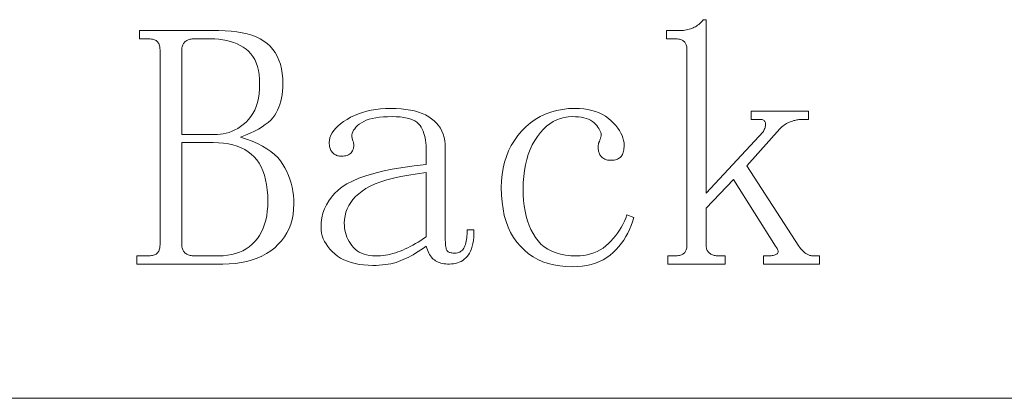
# Model space of a CAD drawing. Extents: x 1 to 297, y 1 to 210.
# Tile 57 of 171: x 132.44 to 138.62, y 40.34 to 42.72. Entities that reach past the tile are written whole.
import ezdxf

# ---------------------------------------------------------------- set-up
doc = ezdxf.new("R2010")
doc.units = 0

msp = doc.modelspace()

# ---------------------------------------------------------------- linework, layer by layer
at = {"color": 7, "lineweight": 13}
msp.add_line((1.3055, 40.342), (219.3213, 40.342), dxfattribs=at)
for points in [[(137.0067, 41.802), (137.3324, 41.2963), (137.3375, 41.2896), (137.3425, 41.2834), (137.3475, 41.2776), (137.3523, 41.2723), (137.3571, 41.2674), (137.3617, 41.2629), (137.3663, 41.2588), (137.3708, 41.2551), (137.3752, 41.2519), (137.3796, 41.2491), (137.3839, 41.2467), (137.3883, 41.2445), (137.3928, 41.2426), (137.3974, 41.2409), (137.4021, 41.2395), (137.4068, 41.2383), (137.4117, 41.2374), (137.4166, 41.2368), (137.4216, 41.2364), (137.4267, 41.2363), (137.461, 41.2363), (137.461, 41.1849), (137.1096, 41.1849), (137.1096, 41.2363), (137.1353, 41.2363), (137.1436, 41.2364), (137.1514, 41.2368), (137.1587, 41.2374), (137.1655, 41.2383), (137.1717, 41.2395), (137.1774, 41.2409), (137.1827, 41.2426), (137.1874, 41.2445), (137.1916, 41.2467), (137.1953, 41.2491), (137.1983, 41.2519), (137.2004, 41.2551), (137.2017, 41.2588), (137.2021, 41.2629), (137.2017, 41.2674), (137.2004, 41.2723), (137.1983, 41.2776), (137.1953, 41.2834), (137.1914, 41.2896), (137.1867, 41.2963), (136.921, 41.7163), (136.7496, 41.5363), (136.7496, 41.3049), (136.7498, 41.2982), (136.7504, 41.2918), (136.7515, 41.2858), (136.753, 41.2802), (136.7549, 41.2749), (136.7573, 41.2699), (136.7601, 41.2653), (136.7633, 41.261), (136.7669, 41.257), (136.771, 41.2534), (136.7754, 41.2502), (136.7801, 41.2473), (136.785, 41.2447), (136.7902, 41.2425), (136.7956, 41.2406), (136.8013, 41.239), (136.8073, 41.2378), (136.8135, 41.237), (136.82, 41.2365), (136.8267, 41.2363), (136.8696, 41.2363), (136.8696, 41.1849), (136.5096, 41.1849), (136.5096, 41.2363), (136.5524, 41.2363), (136.5607, 41.2365), (136.5685, 41.237), (136.5758, 41.2378), (136.5826, 41.239), (136.5889, 41.2406), (136.5946, 41.2425), (136.5998, 41.2447), (136.6045, 41.2473), (136.6087, 41.2502), (136.6124, 41.2534), (136.6157, 41.257), (136.6186, 41.261), (136.6212, 41.2653), (136.6234, 41.2699), (136.6253, 41.2749), (136.6268, 41.2802), (136.628, 41.2858), (136.6289, 41.2918), (136.6294, 41.2982), (136.6296, 41.3049), (136.6296, 42.5306), (136.6294, 42.5373), (136.6289, 42.5436), (136.628, 42.5496), (136.6268, 42.5553), (136.6253, 42.5606), (136.6234, 42.5655), (136.6212, 42.5702), (136.6186, 42.5745), (136.6157, 42.5784), (136.6124, 42.582), (136.6087, 42.5853), (136.6045, 42.5882), (136.5998, 42.5907), (136.5946, 42.593), (136.5889, 42.5949), (136.5826, 42.5964), (136.5758, 42.5976), (136.5685, 42.5985), (136.5607, 42.599), (136.5524, 42.5991), (136.501, 42.5991), (136.501, 42.6506), (136.5781, 42.6506), (136.5883, 42.6507), (136.5982, 42.6513), (136.6078, 42.6521), (136.6172, 42.6533), (136.6263, 42.6549), (136.6352, 42.6567), (136.6438, 42.659), (136.6522, 42.6615), (136.6603, 42.6645), (136.6681, 42.6677), (136.6757, 42.6713), (136.683, 42.6753), (136.6901, 42.6795), (136.6969, 42.6842), (136.7035, 42.6891), (136.7098, 42.6945), (136.7158, 42.7001), (136.7216, 42.7061), (136.7271, 42.7125), (136.7324, 42.7191), (136.7496, 42.7191), (136.7496, 41.6306), (137.1096, 42.0163), (137.1128, 42.023), (137.1156, 42.0295), (137.1179, 42.0357), (137.1198, 42.0417), (137.1214, 42.0474), (137.1224, 42.0528), (137.1231, 42.058), (137.1233, 42.0629), (137.1231, 42.0676), (137.1224, 42.072), (137.1213, 42.0761), (137.1195, 42.0797), (137.1171, 42.0829), (137.1142, 42.0857), (137.1106, 42.0881), (137.1065, 42.09), (137.1017, 42.0915), (137.0964, 42.0926), (137.0904, 42.0932), (137.0838, 42.0934), (137.0324, 42.0934), (137.0324, 42.1449), (137.3924, 42.1449), (137.3924, 42.0934), (137.3496, 42.0934), (137.3443, 42.0933), (137.3388, 42.0929), (137.333, 42.0923), (137.3269, 42.0914), (137.3206, 42.0902), (137.3141, 42.0888), (137.3073, 42.0871), (137.3002, 42.0852), (137.2929, 42.083), (137.2853, 42.0806), (137.2776, 42.0778), (137.27, 42.0746), (137.2625, 42.0709), (137.2551, 42.0669), (137.2478, 42.0624), (137.2405, 42.0574), (137.2334, 42.0521), (137.2263, 42.0463), (137.2193, 42.0401), (137.2124, 42.0334)], [(133.1753, 41.1849), (133.1753, 41.2363), (133.2439, 41.2363), (133.2522, 41.2365), (133.26, 41.237), (133.2672, 41.2378), (133.274, 41.239), (133.2803, 41.2406), (133.286, 41.2425), (133.2912, 41.2447), (133.296, 41.2473), (133.3002, 41.2502), (133.3038, 41.2534), (133.3071, 41.257), (133.31, 41.261), (133.3126, 41.2653), (133.3148, 41.2699), (133.3167, 41.2749), (133.3183, 41.2802), (133.3194, 41.2858), (133.3203, 41.2918), (133.3208, 41.2982), (133.321, 41.3049), (133.321, 42.5306), (133.3208, 42.5373), (133.3203, 42.5436), (133.3194, 42.5496), (133.3183, 42.5553), (133.3167, 42.5606), (133.3148, 42.5655), (133.3126, 42.5702), (133.31, 42.5745), (133.3071, 42.5784), (133.3038, 42.582), (133.3002, 42.5853), (133.296, 42.5882), (133.2912, 42.5907), (133.286, 42.593), (133.2803, 42.5949), (133.274, 42.5964), (133.2672, 42.5976), (133.26, 42.5985), (133.2522, 42.599), (133.2439, 42.5991), (133.1924, 42.5991), (133.1924, 42.6506), (133.6896, 42.6506), (133.7296, 42.6498), (133.7676, 42.6473), (133.8033, 42.6432), (133.837, 42.6375), (133.8685, 42.6302), (133.8978, 42.6213), (133.9251, 42.6107), (133.9501, 42.5985), (133.9731, 42.5846), (133.9939, 42.5691), (134.0126, 42.552), (134.0293, 42.533), (134.0441, 42.5122), (134.0569, 42.4896), (134.0678, 42.4652), (134.0766, 42.439), (134.0835, 42.411), (134.0885, 42.3813), (134.0914, 42.3497), (134.0924, 42.3163), (134.0919, 42.2927), (134.0904, 42.27), (134.0878, 42.2481), (134.0842, 42.2271), (134.0796, 42.207), (134.0739, 42.1877), (134.0672, 42.1693), (134.0595, 42.1517), (134.0508, 42.135), (134.041, 42.1191), (134.0296, 42.1039), (134.016, 42.089), (134.0001, 42.0744), (133.982, 42.0602), (133.9617, 42.0463), (133.9392, 42.0327), (133.9144, 42.0195), (133.8874, 42.0067), (133.8582, 41.9942), (133.8267, 41.982), (133.8649, 41.9695), (133.9004, 41.9559), (133.9334, 41.9414), (133.9639, 41.9258), (133.9917, 41.9091), (134.017, 41.8915), (134.0397, 41.8728), (134.0598, 41.8531), (134.0774, 41.8323), (134.0924, 41.8106), (134.1055, 41.788), (134.1171, 41.765), (134.1274, 41.7414), (134.1363, 41.7173), (134.1438, 41.6927), (134.15, 41.6676), (134.1548, 41.642), (134.1582, 41.6158), (134.1603, 41.5892), (134.161, 41.562), (134.1598, 41.5284), (134.1562, 41.4962), (134.1502, 41.4653), (134.1418, 41.4358), (134.131, 41.4077), (134.1178, 41.381), (134.1022, 41.3556), (134.0842, 41.3316), (134.0638, 41.309), (134.041, 41.2877), (134.0161, 41.2682), (133.9896, 41.2507), (133.9613, 41.2353), (133.9313, 41.2219), (133.8996, 41.2106), (133.8661, 41.2013), (133.831, 41.1941), (133.7941, 41.189), (133.7556, 41.1859), (133.7153, 41.1849)], [(133.9467, 42.3163), (133.9458, 42.3462), (133.9433, 42.3744), (133.939, 42.4008), (133.933, 42.4253), (133.9253, 42.4481), (133.9158, 42.469), (133.9047, 42.4882), (133.8918, 42.5055), (133.8773, 42.5211), (133.861, 42.5349), (133.8433, 42.5471), (133.8246, 42.558), (133.8049, 42.5676), (133.7842, 42.576), (133.7624, 42.5831), (133.7396, 42.5889), (133.7158, 42.5934), (133.6909, 42.5966), (133.6651, 42.5985), (133.6381, 42.5991), (133.5353, 42.5991), (133.5285, 42.599), (133.5221, 42.5985), (133.5159, 42.5976), (133.5099, 42.5964), (133.5042, 42.5949), (133.4988, 42.593), (133.4936, 42.5907), (133.4886, 42.5882), (133.484, 42.5853), (133.4796, 42.582), (133.4755, 42.5784), (133.4718, 42.5745), (133.4686, 42.5702), (133.4659, 42.5655), (133.4635, 42.5606), (133.4616, 42.5553), (133.4601, 42.5496), (133.459, 42.5436), (133.4583, 42.5373), (133.4581, 42.5306), (133.4581, 41.9991), (133.681, 41.9991), (133.6998, 41.9999), (133.7184, 42.0022), (133.7368, 42.0061), (133.7551, 42.0115), (133.7731, 42.0184), (133.791, 42.0269), (133.8088, 42.0369), (133.8264, 42.0485), (133.8438, 42.0616), (133.861, 42.0763), (133.8773, 42.0926), (133.8918, 42.1106), (133.9047, 42.1303), (133.9158, 42.1517), (133.9253, 42.1749), (133.933, 42.1997), (133.939, 42.2263), (133.9433, 42.2546), (133.9458, 42.2846)], [(134.6581, 41.1763), (134.628, 41.177), (134.5992, 41.1792), (134.5717, 41.1828), (134.5457, 41.1879), (134.521, 41.1945), (134.4977, 41.2025), (134.4757, 41.212), (134.4552, 41.2229), (134.436, 41.2353), (134.4181, 41.2491), (134.4019, 41.2639), (134.3873, 41.2791), (134.3744, 41.2948), (134.3633, 41.3109), (134.3539, 41.3274), (134.3461, 41.3443), (134.3401, 41.3616), (134.3358, 41.3794), (134.3333, 41.3976), (134.3324, 41.4163), (134.3338, 41.4466), (134.3377, 41.4758), (134.3444, 41.5038), (134.3537, 41.5308), (134.3656, 41.5566), (134.3802, 41.5814), (134.3975, 41.605), (134.4174, 41.6275), (134.44, 41.6489), (134.4653, 41.6691), (134.4945, 41.6883), (134.5289, 41.7063), (134.5685, 41.7233), (134.6134, 41.7391), (134.6635, 41.7538), (134.7188, 41.7674), (134.7794, 41.7798), (134.8452, 41.7912), (134.9162, 41.8014), (134.9924, 41.8106), (134.9924, 41.9134), (134.992, 41.9303), (134.9909, 41.9465), (134.989, 41.9622), (134.9863, 41.9772), (134.9828, 41.9916), (134.9785, 42.0055), (134.9735, 42.0187), (134.9677, 42.0314), (134.9612, 42.0434), (134.9538, 42.0549), (134.9451, 42.0654), (134.9345, 42.0749), (134.9218, 42.0833), (134.9072, 42.0905), (134.8906, 42.0966), (134.8721, 42.1017), (134.8515, 42.1056), (134.8291, 42.1083), (134.8046, 42.11), (134.7781, 42.1106), (134.7498, 42.1101), (134.7233, 42.1087), (134.6984, 42.1063), (134.6753, 42.103), (134.6539, 42.0988), (134.6341, 42.0936), (134.6161, 42.0875), (134.5999, 42.0804), (134.5853, 42.0724), (134.5724, 42.0634), (134.5612, 42.054), (134.5515, 42.0444), (134.5434, 42.0348), (134.5368, 42.025), (134.5317, 42.0152), (134.5282, 42.0053), (134.5262, 41.9953), (134.5258, 41.9853), (134.5269, 41.9751), (134.5296, 41.9649), (134.5327, 41.958), (134.535, 41.9511), (134.5368, 41.9443), (134.5378, 41.9374), (134.5381, 41.9306), (134.5378, 41.9237), (134.5368, 41.9169), (134.535, 41.91), (134.5327, 41.9031), (134.5296, 41.8963), (134.5258, 41.8898), (134.5213, 41.8839), (134.5162, 41.8788), (134.5104, 41.8743), (134.5038, 41.8706), (134.4966, 41.8675), (134.4888, 41.8651), (134.4802, 41.8634), (134.4709, 41.8623), (134.461, 41.862), (134.4543, 41.8622), (134.4478, 41.8629), (134.4416, 41.8639), (134.4356, 41.8654), (134.4299, 41.8674), (134.4245, 41.8697), (134.4193, 41.8725), (134.4144, 41.8757), (134.4097, 41.8794), (134.4053, 41.8834), (134.4012, 41.8879), (134.3976, 41.8929), (134.3943, 41.8982), (134.3916, 41.904), (134.3892, 41.9102), (134.3873, 41.9169), (134.3858, 41.9239), (134.3847, 41.9314), (134.3841, 41.9394), (134.3839, 41.9477), (134.385, 41.9631), (134.3883, 41.9782), (134.3939, 41.9932), (134.4017, 42.0081), (134.4117, 42.0227), (134.424, 42.0372), (134.4384, 42.0515), (134.4552, 42.0657), (134.4741, 42.0796), (134.4953, 42.0934), (134.5181, 42.1065), (134.5419, 42.1181), (134.5668, 42.1284), (134.5927, 42.1373), (134.6196, 42.1449), (134.6475, 42.151), (134.6765, 42.1558), (134.7065, 42.1593), (134.7375, 42.1613), (134.7696, 42.162), (134.803, 42.1614), (134.8347, 42.1594), (134.8647, 42.1562), (134.893, 42.1517), (134.9196, 42.1459), (134.9444, 42.1389), (134.9676, 42.1305), (134.989, 42.1209), (135.0087, 42.1099), (135.0267, 42.0977), (135.043, 42.0843), (135.0576, 42.0698), (135.0704, 42.0541), (135.0816, 42.0374), (135.091, 42.0195), (135.0987, 42.0005), (135.1047, 41.9804), (135.109, 41.9592), (135.1116, 41.9369), (135.1124, 41.9134), (135.1124, 41.3477), (135.1125, 41.3346), (135.1129, 41.3225), (135.1136, 41.3116), (135.1145, 41.3018), (135.1156, 41.2931), (135.1171, 41.2855), (135.1187, 41.279), (135.1207, 41.2737), (135.1228, 41.2694), (135.1253, 41.2663), (135.1281, 41.2638), (135.1313, 41.2617), (135.1349, 41.2597), (135.139, 41.2581), (135.1435, 41.2566), (135.1484, 41.2555), (135.1538, 41.2546), (135.1596, 41.2539), (135.1658, 41.2536), (135.1724, 41.2534), (135.1807, 41.2538), (135.1885, 41.255), (135.1958, 41.2569), (135.2026, 41.2596), (135.2088, 41.2631), (135.2146, 41.2673), (135.2198, 41.2723), (135.2245, 41.2781), (135.2287, 41.2847), (135.2324, 41.292), (135.2357, 41.3), (135.2386, 41.3086), (135.2412, 41.3178), (135.2434, 41.3277), (135.2453, 41.3381), (135.2468, 41.3491), (135.248, 41.3607), (135.2489, 41.3729), (135.2494, 41.3857), (135.2496, 41.3991), (135.2924, 41.3991), (135.292, 41.3759), (135.2907, 41.3541), (135.2886, 41.3337), (135.2856, 41.3148), (135.2817, 41.2974), (135.277, 41.2814), (135.2714, 41.2668), (135.265, 41.2538), (135.2577, 41.2422), (135.2496, 41.232), (135.2407, 41.223), (135.2314, 41.215), (135.2215, 41.208), (135.2112, 41.2018), (135.2003, 41.1966), (135.1889, 41.1924), (135.177, 41.1891), (135.1645, 41.1867), (135.1516, 41.1853), (135.1381, 41.1849), (135.1264, 41.1851), (135.1152, 41.1859), (135.1044, 41.1872), (135.0943, 41.189), (135.0846, 41.1913), (135.0754, 41.1941), (135.0667, 41.1975), (135.0586, 41.2013), (135.051, 41.2057), (135.0439, 41.2106), (135.0372, 41.2161), (135.0308, 41.2222), (135.0248, 41.2291), (135.0192, 41.2366), (135.0139, 41.2449), (135.0089, 41.2538), (135.0042, 41.2634), (135, 41.2737), (134.996, 41.2846), (134.9924, 41.2963), (134.9754, 41.2846), (134.9586, 41.2735), (134.9422, 41.263), (134.9259, 41.2531), (134.9099, 41.2438), (134.8942, 41.2351), (134.8787, 41.227), (134.8635, 41.2195), (134.8485, 41.2126), (134.8338, 41.2063), (134.819, 41.2006), (134.8035, 41.1955), (134.7874, 41.191), (134.7708, 41.1871), (134.7535, 41.1838), (134.7356, 41.1811), (134.7171, 41.179), (134.6981, 41.1775), (134.6784, 41.1766)], [(136.0724, 41.9134), (136.0725, 41.9184), (136.0726, 41.923), (136.0728, 41.9273), (136.0731, 41.9313), (136.0735, 41.9349), (136.074, 41.9381), (136.0745, 41.941), (136.0752, 41.9436), (136.0759, 41.9458), (136.0767, 41.9477), (136.0776, 41.9496), (136.0786, 41.9518), (136.0797, 41.9544), (136.0808, 41.9573), (136.0821, 41.9606), (136.0834, 41.9642), (136.0848, 41.9681), (136.0863, 41.9724), (136.0879, 41.977), (136.0896, 41.982), (136.0908, 41.989), (136.0909, 41.9962), (136.0901, 42.0037), (136.0882, 42.0115), (136.0853, 42.0195), (136.0813, 42.0278), (136.0764, 42.0363), (136.0704, 42.0451), (136.0633, 42.0541), (136.0553, 42.0634), (136.0461, 42.0724), (136.0357, 42.0804), (136.0242, 42.0875), (136.0114, 42.0936), (135.9974, 42.0988), (135.9823, 42.103), (135.9659, 42.1063), (135.9483, 42.1087), (135.9295, 42.1101), (135.9096, 42.1106), (135.8842, 42.1093), (135.8597, 42.1056), (135.8359, 42.0994), (135.8129, 42.0907), (135.7906, 42.0795), (135.7692, 42.0658), (135.7485, 42.0497), (135.7285, 42.031), (135.7094, 42.0099), (135.691, 41.9863), (135.6739, 41.9606), (135.6586, 41.9333), (135.6451, 41.9044), (135.6334, 41.8738), (135.6235, 41.8416), (135.6154, 41.8078), (135.6091, 41.7724), (135.6046, 41.7353), (135.6019, 41.6966), (135.601, 41.6563), (135.6018, 41.6193), (135.6041, 41.5838), (135.6079, 41.5497), (135.6133, 41.5171), (135.6203, 41.4859), (135.6288, 41.4562), (135.6388, 41.428), (135.6504, 41.4012), (135.6635, 41.3759), (135.6781, 41.352), (135.6946, 41.33), (135.7131, 41.3103), (135.7337, 41.293), (135.7563, 41.2779), (135.781, 41.2652), (135.8077, 41.2548), (135.8365, 41.2467), (135.8674, 41.2409), (135.9003, 41.2374), (135.9353, 41.2363), (135.9589, 41.2371), (135.9817, 41.2394), (136.0038, 41.2432), (136.0251, 41.2486), (136.0456, 41.2556), (136.0654, 41.2641), (136.0844, 41.2741), (136.1026, 41.2857), (136.12, 41.2988), (136.1367, 41.3134), (136.1525, 41.3291), (136.1674, 41.3453), (136.1813, 41.362), (136.1943, 41.3793), (136.2063, 41.397), (136.2175, 41.4153), (136.2276, 41.434), (136.2368, 41.4533), (136.2451, 41.4731), (136.2524, 41.4934), (136.2953, 41.4763), (136.2878, 41.451), (136.2792, 41.4264), (136.2693, 41.4026), (136.2583, 41.3796), (136.246, 41.3574), (136.2325, 41.3359), (136.2179, 41.3152), (136.202, 41.2953), (136.185, 41.2761), (136.1667, 41.2577), (136.1472, 41.2406), (136.1263, 41.2253), (136.104, 41.2118), (136.0803, 41.2001), (136.0553, 41.1902), (136.0289, 41.1821), (136.0011, 41.1758), (135.972, 41.1713), (135.9415, 41.1686), (135.9096, 41.1677), (135.8693, 41.169), (135.8307, 41.1729), (135.7939, 41.1793), (135.7587, 41.1883), (135.7253, 41.1999), (135.6936, 41.214), (135.6636, 41.2307), (135.6353, 41.25), (135.6087, 41.2719), (135.5838, 41.2963), (135.5611, 41.3231), (135.5406, 41.3522), (135.5226, 41.3835), (135.507, 41.417), (135.4939, 41.4527), (135.483, 41.4907), (135.4747, 41.5309), (135.4686, 41.5733), (135.465, 41.618), (135.4639, 41.6649), (135.4651, 41.707), (135.469, 41.7477), (135.4754, 41.7869), (135.4844, 41.8246), (135.496, 41.8609), (135.5101, 41.8958), (135.5269, 41.9292), (135.5461, 41.9611), (135.568, 41.9916), (135.5924, 42.0206), (135.6189, 42.0474), (135.6469, 42.0715), (135.6765, 42.0927), (135.7076, 42.1111), (135.7403, 42.1266), (135.7745, 42.1394), (135.8102, 42.1493), (135.8475, 42.1563), (135.8863, 42.1606), (135.9267, 42.162), (135.9552, 42.1612), (135.9824, 42.1589), (136.0083, 42.1551), (136.033, 42.1497), (136.0564, 42.1427), (136.0784, 42.1342), (136.0992, 42.1242), (136.1187, 42.1126), (136.1369, 42.0995), (136.1539, 42.0849), (136.1693, 42.0694), (136.1832, 42.054), (136.1954, 42.0386), (136.206, 42.0231), (136.2149, 42.0077), (136.2222, 41.9923), (136.228, 41.9769), (136.232, 41.9614), (136.2345, 41.946), (136.2353, 41.9306), (136.2351, 41.9206), (136.2344, 41.9112), (136.2334, 41.9024), (136.2318, 41.8942), (136.2299, 41.8866), (136.2276, 41.8797), (136.2248, 41.8733), (136.2216, 41.8675), (136.2179, 41.8623), (136.2139, 41.8577), (136.2094, 41.8536), (136.2044, 41.85), (136.1991, 41.8468), (136.1933, 41.844), (136.1871, 41.8416), (136.1804, 41.8397), (136.1734, 41.8382), (136.1658, 41.8371), (136.1579, 41.8365), (136.1496, 41.8363), (136.1428, 41.8365), (136.1364, 41.8371), (136.1301, 41.8382), (136.1242, 41.8397), (136.1185, 41.8416), (136.1131, 41.844), (136.1079, 41.8468), (136.1029, 41.85), (136.0983, 41.8536), (136.0938, 41.8577), (136.0898, 41.8621), (136.0861, 41.8668), (136.0829, 41.8717), (136.0801, 41.8769), (136.0778, 41.8824), (136.0759, 41.8881), (136.0743, 41.894), (136.0733, 41.9002), (136.0726, 41.9067)], [(133.6896, 41.2363), (133.7181, 41.2372), (133.7453, 41.2399), (133.7712, 41.2444), (133.7959, 41.2507), (133.8192, 41.2588), (133.8413, 41.2687), (133.8621, 41.2804), (133.8816, 41.2939), (133.8998, 41.3092), (133.9167, 41.3263), (133.9322, 41.345), (133.946, 41.3652), (133.9582, 41.3868), (133.9688, 41.4099), (133.9778, 41.4345), (133.9851, 41.4605), (133.9908, 41.488), (133.9949, 41.5169), (133.9973, 41.5473), (133.9981, 41.5791), (133.9973, 41.6159), (133.9947, 41.6506), (133.9904, 41.6834), (133.9844, 41.7142), (133.9767, 41.7431), (133.9673, 41.7699), (133.9561, 41.7948), (133.9433, 41.8178), (133.9287, 41.8387), (133.9124, 41.8577), (133.8944, 41.8748), (133.8747, 41.8901), (133.8533, 41.9036), (133.8301, 41.9153), (133.8053, 41.9252), (133.7787, 41.9333), (133.7504, 41.9396), (133.7204, 41.9441), (133.6887, 41.9468), (133.6553, 41.9477), (133.4581, 41.9477), (133.4581, 41.3049), (133.4583, 41.2982), (133.459, 41.2918), (133.4601, 41.2858), (133.4616, 41.2802), (133.4635, 41.2749), (133.4659, 41.2699), (133.4686, 41.2653), (133.4718, 41.261), (133.4755, 41.257), (133.4796, 41.2534), (133.484, 41.2502), (133.4886, 41.2473), (133.4936, 41.2447), (133.4988, 41.2425), (133.5042, 41.2406), (133.5099, 41.239), (133.5159, 41.2378), (133.5221, 41.237), (133.5285, 41.2365), (133.5353, 41.2363)], [(134.4781, 41.442), (134.4786, 41.4267), (134.48, 41.4117), (134.4824, 41.3969), (134.4857, 41.3823), (134.4899, 41.3681), (134.4951, 41.3541), (134.5012, 41.3403), (134.5083, 41.3268), (134.5163, 41.3136), (134.5253, 41.3006), (134.5353, 41.2884), (134.5464, 41.2774), (134.5586, 41.2678), (134.5719, 41.2594), (134.5863, 41.2524), (134.6019, 41.2466), (134.6186, 41.2421), (134.6364, 41.2389), (134.6553, 41.2369), (134.6753, 41.2363), (134.6907, 41.2366), (134.7061, 41.2375), (134.7216, 41.239), (134.737, 41.2411), (134.7524, 41.2438), (134.7679, 41.2471), (134.7833, 41.251), (134.7987, 41.2555), (134.8141, 41.2606), (134.8296, 41.2663), (134.8451, 41.2726), (134.8608, 41.2795), (134.8766, 41.287), (134.8927, 41.2951), (134.9088, 41.3038), (134.9252, 41.3131), (134.9418, 41.323), (134.9585, 41.3335), (134.9754, 41.3446), (134.9924, 41.3563), (134.9924, 41.7591), (134.9359, 41.7518), (134.883, 41.7435), (134.8338, 41.7343), (134.7881, 41.7242), (134.746, 41.7131), (134.7075, 41.701), (134.6726, 41.688), (134.6413, 41.6741), (134.6136, 41.6592), (134.5896, 41.6434), (134.5684, 41.6268), (134.5495, 41.6093), (134.5327, 41.5911), (134.5182, 41.5721), (134.506, 41.5524), (134.496, 41.5318), (134.4882, 41.5105), (134.4826, 41.4885), (134.4792, 41.4656)]]:
    msp.add_lwpolyline(points, close=True, dxfattribs=at)

doc.saveas('drawing.dxf')
